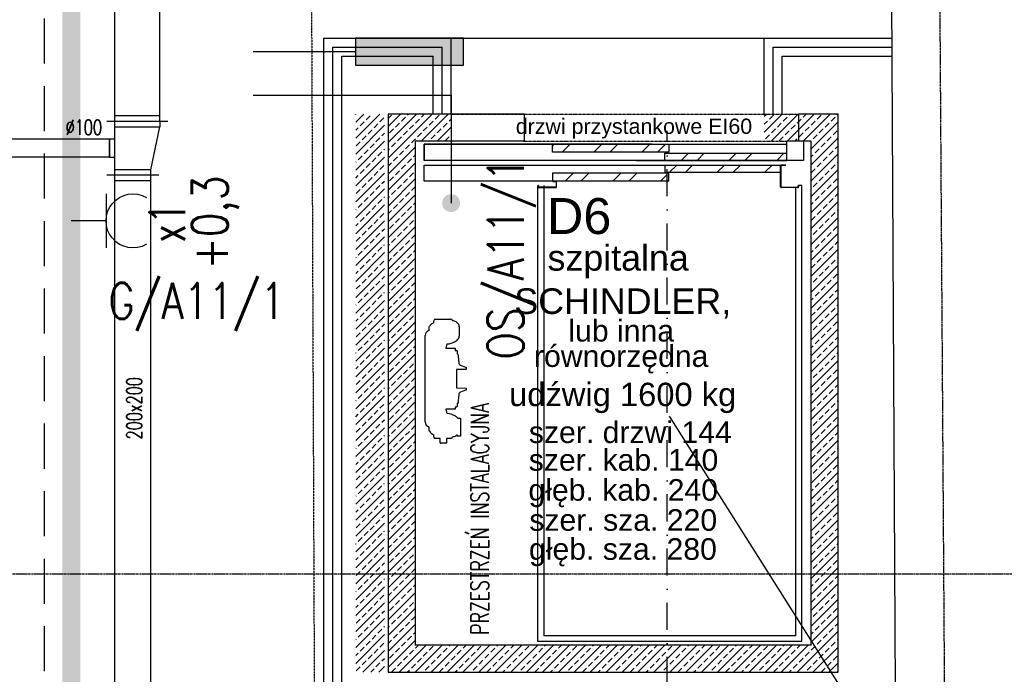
# Model space of a CAD drawing. Header units: inches. Extents: x -145354 to -97635, y 38777 to 78670.
# Tile 146 of 231: x -142160 to -141613, y 60538 to 60902. Entities that reach past the tile are written whole.
import ezdxf
from ezdxf.enums import TextEntityAlignment as Align

# ---------------------------------------------------------------- set-up
doc = ezdxf.new("R2010")
doc.units = ezdxf.units.IN
doc.header["$MEASUREMENT"] = 0
for name, pattern in [('CENTER', [2, 1.25, -0.25, 0.25, -0.25]), ('DASHDOT', [1, 0.5, -0.25, 0, -0.25]), ('DASHED2', [0.375, 0.25, -0.125]), ('DIVIDE', [31.75, 12.7, -6.35, 0, -6.35, 0, -6.35])]:
    doc.linetypes.add(name, pattern=pattern)
doc.layers.get('0').update_dxf_attribs({"color": 101})
for name, color, linetype in [('E35', 6, 'Continuous'), ('E50', 3, 'Continuous'), ('E50_kor', 3, 'Continuous'), ('Ins-went', 141, 'Continuous'), ('Opis-spadki', 61, 'Continuous'), ('Opis-wykonczen', 2, 'Continuous'), ('Os-osie glowne', 8, 'CENTER'), ('Sc-beton-hatch', 86, 'Continuous'), ('Sc-cegla pelna', 32, 'Continuous'), ('Sc-gk', 120, 'Continuous'), ('Sc-gk-hatch', 8, 'Continuous'), ('Sc-nad', 5, 'DASHED2'), ('Sc-nadproza kon', 5, 'DASHED2'), ('Sch-opis', 51, 'Continuous'), ('Suf-widok', 8, 'Continuous'), ('W-idok', 9, 'Continuous'), ('Wyp-meble', 155, 'Continuous')]:
    doc.layers.add(name, color=color, linetype=linetype)
doc.styles.add('ROMANS', font='romans', dxfattribs={"width": 0.85})
doc.styles.add('tab-bud$0$ROMANS', font='romans', dxfattribs={"width": 0.7})
doc.styles.add('TYTUL2', font='ARIAL.TTF')
doc.linetypes.add('BATTING', pattern='A,0.0001,-0.1,[134,ltypeshp.shx,S=0.1,R=0,X=-0.1,Y=0],-0.2,[134,ltypeshp.shx,S=0.1,R=180,X=0.1,Y=0],-0.1', length=0.4001)
pattern_1 = [(45, (-188741.938, 11195.726), (-13.258252, 13.258252), []), (45, (-188733.099, 11195.726), (-13.258252, 13.258252), [])]

# ---------------------------------------------------------------- blocks, each defined once
blk = doc.blocks.new('g2')
at = {"layer": 'E35'}
blk.add_line((15, 19.27), (-15, 19.27), dxfattribs=at)
blk.add_arc((0, 34.27), 15, 150, 30, dxfattribs=at)
at = {"layer": 'E50'}
blk.add_line((0, 19.27), (0, 0), dxfattribs=at)
blk = doc.blocks.new('w2')
h = blk.add_hatch()
h.set_pattern_fill('ANSI32', color=256, scale=50, style=0)
h.set_pattern_definition(pattern_1)
h.paths.add_polyline_path([(-144149.4, 50762.8), (-144150.36, 50762.8), (-144150.36, 50758.36), (-144149.4, 50758.36)])
h.paths.add_polyline_path([(-144150.36, 50762.8), (-144158.86, 50762.8), (-144212.56, 50762.8), (-144214.06, 50762.8), (-144214.06, 50758.36), (-144150.36, 50758.36)])
h = blk.add_hatch()
h.set_pattern_fill('ANSI32', color=256, scale=50, style=0)
h.set_pattern_definition(pattern_1)
h.paths.add_polyline_path([(-144083.86, 50753.8), (-144083.86, 50757.8), (-144150.36, 50757.8), (-144150.36, 50753.8)])
h = blk.add_hatch()
h.set_pattern_fill('ANSI32', color=256, scale=50, style=0)
h.set_pattern_definition(pattern_1)
h.paths.add_polyline_path([(-144087.36, 50751.3), (-144150.36, 50751.3), (-144150.36, 50747.3), (-144087.36, 50747.3)])
h.paths.add_polyline_path([(-144150.36, 50751.3), (-144151.6, 50751.3), (-144151.6, 50747.3), (-144150.36, 50747.3)])
h = blk.add_hatch()
h.set_pattern_fill('ANSI32', color=256, scale=50, style=0)
h.set_pattern_definition(pattern_1)
h.paths.add_polyline_path([(-144150.36, 50742.3), (-144150.36, 50746.74), (-144214.06, 50746.74), (-144214.06, 50742.3), (-144212.56, 50742.3), (-144212.17, 50742.3)])
for p, q in [((-144229.86, 50779.6), (-144305.36, 50779.6)), ((-144305.36, 50779.6), (-144305.36, 50469.6)), ((-144229.86, 50779.6), (-144229.86, 50764.6)), ((-144055.36, 50779.6), (-144077.36, 50779.6)), ((-144077.36, 50779.6), (-144077.36, 50764.6)), ((-144055.36, 50469.6), (-144055.36, 50779.6)), ((-144229.86, 50764.6), (-144290.36, 50764.6)), ((-144290.36, 50764.6), (-144290.36, 50484.6)), ((-144285.36, 50753.8), (-144285.36, 50762.8)), ((-144285.36, 50762.8), (-144285.36, 50753.8)), ((-144285.36, 50762.8), (-144212.56, 50762.8)), ((-144212.56, 50762.8), (-144285.36, 50762.8)), ((-144214.06, 50758.36), (-144214.06, 50762.8)), ((-144212.56, 50762.8), (-144158.86, 50762.8)), ((-144158.86, 50762.8), (-144212.56, 50762.8)), ((-144158.86, 50762.8), (-144083.86, 50762.8)), ((-144149.4, 50762.8), (-144149.4, 50758.36)), ((-144083.86, 50753.8), (-144083.86, 50764.6)), ((-144074.66, 50764.6), (-144083.86, 50764.6)), ((-144070.36, 50764.6), (-144077.36, 50764.6)), ((-144074.66, 50764.6), (-144074.66, 50753.8)), ((-144070.36, 50484.6), (-144070.36, 50764.6)), ((-144167.56, 50753.8), (-144285.36, 50753.8)), ((-144158.86, 50758.36), (-144214.06, 50758.36)), ((-144149.4, 50758.36), (-144214.06, 50758.36)), ((-144083.86, 50753.8), (-144167.56, 50753.8)), ((-144167.56, 50753.8), (-144083.86, 50753.8)), ((-144151.6, 50753.8), (-144151.6, 50757.8)), ((-144151.6, 50757.8), (-144083.86, 50757.8)), ((-144074.66, 50753.8), (-144083.86, 50753.8)), ((-144285.36, 50751.3), (-144087.36, 50751.3)), ((-144285.36, 50742.3), (-144285.36, 50751.3)), ((-144151.6, 50751.3), (-144151.6, 50747.3)), ((-144087.36, 50747.3), (-144087.36, 50751.3)), ((-144087.36, 50747.8), (-144087.36, 50750.74)), ((-144087.21, 50750.99), (-144087.21, 50739.11)), ((-144087.06, 50751.3), (-144084.36, 50751.3)), ((-144084.36, 50751.15), (-144087.05, 50751.15)), ((-144084.36, 50751.3), (-144084.36, 50751.15)), ((-144149.4, 50746.74), (-144214.06, 50746.74)), ((-144214.06, 50746.74), (-144214.06, 50742.3)), ((-144151.6, 50747.3), (-144087.36, 50747.3)), ((-144149.4, 50742.3), (-144149.4, 50746.74)), ((-144087.36, 50740.1), (-144087.36, 50747.3)), ((-144212.56, 50742.3), (-144285.36, 50742.3)), ((-144222.11, 50486.6), (-144222.11, 50739.9)), ((-144221.71, 50739.9), (-144221.86, 50739.9)), ((-144221.86, 50739.9), (-144221.86, 50739.1)), ((-144221.71, 50739.11), (-144221.71, 50739.9)), ((-144221.56, 50738.8), (-144212.17, 50738.8)), ((-144212.17, 50738.95), (-144221.55, 50738.95)), ((-144218.86, 50739.9), (-144218.86, 50489.85)), ((-144149.4, 50742.3), (-144214.06, 50742.3)), ((-144212.17, 50742.3), (-144213.86, 50742.3)), ((-144213.86, 50742.3), (-144213.86, 50742.15)), ((-144213.86, 50742.15), (-144212.17, 50742.15)), ((-144212.01, 50741.99), (-144212.01, 50739.11)), ((-144211.86, 50739.11), (-144211.86, 50741.99)), ((-144087.36, 50739.11), (-144087.36, 50741.89)), ((-144087.05, 50738.95), (-144077.67, 50738.95)), ((-144077.66, 50738.8), (-144087.05, 50738.8)), ((-144078.86, 50489.85), (-144078.86, 50738.8)), ((-144077.51, 50739.11), (-144077.51, 50739.9)), ((-144077.51, 50739.9), (-144077.36, 50739.9)), ((-144077.36, 50739.9), (-144077.36, 50739.1)), ((-144075.61, 50739.9), (-144077.36, 50739.9)), ((-144075.61, 50486.6), (-144075.61, 50739.9)), ((-144282.6, 50661.6), (-144282.41, 50661.65)), ((-144282.6, 50659.43), (-144282.6, 50661.6)), ((-144280.02, 50663.72), (-144280.02, 50664.82)), ((-144279.18, 50665.78), (-144270.42, 50665.78)), ((-144265.86, 50661.53), (-144265.86, 50656.3)), ((-144284.77, 50608.62), (-144284.77, 50656.58)), ((-144272.64, 50651.9), (-144273.33, 50649.6)), ((-144273.33, 50649.6), (-144268.01, 50649.6)), ((-144268.01, 50649.6), (-144268.01, 50648.36)), ((-144268.01, 50648.36), (-144267.31, 50648.36)), ((-144267.01, 50648.06), (-144267.01, 50646.59)), ((-144266.36, 50645.8), (-144266.36, 50644.9)), ((-144266.36, 50644.9), (-144266.1, 50641.48)), ((-144265.1, 50640.05), (-144262.31, 50639.01)), ((-144262.31, 50639.01), (-144262.01, 50639)), ((-144262.01, 50639), (-144262.01, 50637.8)), ((-144262.01, 50637.8), (-144267.36, 50637.65)), ((-144267.36, 50637.65), (-144267.36, 50627.56)), ((-144267.36, 50627.56), (-144262.01, 50627.4)), ((-144266.1, 50623.73), (-144266.36, 50620.3)), ((-144262.31, 50626.19), (-144265.1, 50625.16)), ((-144262.01, 50626.2), (-144262.31, 50626.19)), ((-144262.01, 50627.4), (-144262.01, 50626.2)), ((-144267.01, 50618.62), (-144267.01, 50617.15)), ((-144266.36, 50620.3), (-144266.36, 50619.4)), ((-144268.01, 50615.61), (-144273.33, 50615.61)), ((-144273.33, 50615.61), (-144272.64, 50613.3)), ((-144267.31, 50616.85), (-144268.01, 50616.85)), ((-144268.01, 50616.85), (-144268.01, 50615.61)), ((-144266.63, 50610.73), (-144265.17, 50610.73)), ((-144265.17, 50610.73), (-144265.17, 50600.78)), ((-144282.6, 50603.6), (-144282.6, 50605.78)), ((-144282.41, 50603.55), (-144282.6, 50603.6)), ((-144280.02, 50600.38), (-144280.02, 50601.48)), ((-144267.53, 50601.02), (-144267.53, 50601.02)), ((-144266.92, 50600.78), (-144266.92, 50601.55)), ((-144265.17, 50600.78), (-144266.92, 50600.78)), ((-144276.51, 50599.42), (-144279.18, 50599.42)), ((-144279.18, 50599.42), (-144279.18, 50599.42)), ((-144276.51, 50597.07), (-144276.51, 50599.42)), ((-144273.24, 50596.77), (-144276.21, 50596.77)), ((-144272.94, 50599.42), (-144272.94, 50597.07)), ((-144270.42, 50599.42), (-144272.94, 50599.42)), ((-144269.59, 50600.38), (-144269.59, 50600.38)), ((-144305.36, 50469.6), (-144055.36, 50469.6))]:
    blk.add_line(p, q)
for points in [[(-144075.61, 50486.6), (-144222.11, 50486.6)], [(-144078.86, 50489.85), (-144218.86, 50489.85)], [(-144070.36, 50484.6), (-144290.36, 50484.6)]]:
    blk.add_lwpolyline(points)
for centre, radius, start, end in [((-144087.06, 50751), 0.3, 90, 180), ((-144087.05, 50750.99), 0.16, 90, 180), ((-144221.56, 50739.1), 0.3, 180, 270), ((-144221.55, 50739.11), 0.16, 180, 270), ((-144212.17, 50741.99), 0.31, 0, 90), ((-144212.17, 50741.99), 0.16, 0, 90), ((-144212.17, 50739.11), 0.16, 270, 0), ((-144212.17, 50739.11), 0.31, 270, 0), ((-144087.05, 50739.11), 0.31, 180, 270), ((-144087.05, 50739.11), 0.16, 180, 270), ((-144077.67, 50739.11), 0.16, 270, 0), ((-144077.66, 50739.1), 0.3, 270, 0), ((-144277.94, 50658.91), 5.25, 113.354, 148.4275), ((-144279.05, 50664.82), 0.969, 97.7862, 180), ((-144270.56, 50664.82), 0.969, 359.961, 81.59), ((-144269.88, 50660.25), 4.58, 59.0774, 86.3482), ((-144270.82, 50659.76), 5.51, 31.5633, 53.3824), ((-144268.64, 50661.48), 2.77, 0.9102, 24.6865), ((-144281.82, 50656.58), 2.95, 105.3846, 180), ((-144268.64, 50656.34), 2.77, 335.3135, 359.0898), ((-144273.88, 50664.22), 12.38, 275.766, 297.7749), ((-144270.82, 50658.07), 5.51, 299.3678, 328.4367), ((-144267.31, 50648.06), 0.3, 0, 90), ((-144267.16, 50645.8), 0.8, 0, 79.1931), ((-144264.41, 50641.6), 1.7, 184.2513, 246.0178), ((-144264.41, 50623.6), 1.7, 113.9822, 175.7487), ((-144267.31, 50617.15), 0.3, 270, 0), ((-144267.16, 50619.4), 0.8, 280.8069, 0), ((-144273.88, 50600.99), 12.38, 62.2251, 84.234), ((-144270.82, 50607.13), 5.51, 40.6842, 60.6322), ((-144281.82, 50608.62), 2.95, 180, 254.6154), ((-144277.94, 50606.3), 5.25, 211.5725, 246.646), ((-144269.88, 50604.95), 4.58, 273.7195, 300.9226), ((-144270.82, 50605.45), 5.51, 306.6176, 315.0158), ((-144279.05, 50600.38), 0.969, 180, 262.2138), ((-144276.21, 50597.07), 0.3, 180, 270), ((-144273.24, 50597.07), 0.3, 270, 0), ((-144270.56, 50600.38), 0.969, 278.41, 359.961)]:
    blk.add_arc(centre, radius, start, end)
at = {"layer": 'W-idok', "linetype": 'DASHDOT', "ltscale": 30}
blk.add_line((-144150.36, 50463.1), (-144150.36, 50770.3), dxfattribs=at)

msp = doc.modelspace()

# ---------------------------------------------------------------- hatches: boundary and pattern name
at = {"layer": 'E50'}
msp.add_hatch(color=256, dxfattribs=at).paths.add_polyline_path([(-141973.2, 60891.55), (-141973.2, 60876.55), (-141913.2, 60876.55), (-141913.2, 60891.55)])
at = {"layer": 'Sc-beton-hatch'}
h = msp.add_hatch(dxfattribs=at)
h.set_pattern_fill('ANSI33', color=256, scale=25, style=0)
h.set_pattern_definition([(45, (179.986, 17435.383), (-4.41941738, 4.41941738), []), (45, (184.405, 17435.383), (-4.41941738, 4.41941738), [3.125, -1.5625])])
h.paths.add_polyline_path([(-141957.01, 60849.45), (-141973.01, 60849.45), (-141973.01, 60539.45), (-141957.01, 60539.45)])
h = msp.add_hatch(dxfattribs=at)
h.set_pattern_fill('ANSI33', color=256, scale=25, style=0)
h.set_pattern_definition([(45, (-563.8086, 18244.6077), (-4.41941738, 4.41941738), []), (45, (-559.389, 18244.6077), (-4.41941738, 4.41941738), [3.125, -1.5625])])
h.paths.add_polyline_path([(-141705.01, 60849.45), (-141746.01, 60849.45), (-141746.01, 60834.45), (-141720.01, 60834.45), (-141720.01, 60554.45), (-141824.01, 60554.45), (-141824.01, 60539.45), (-141705.01, 60539.45)])
h.paths.add_polyline_path([(-141920.01, 60834.45), (-141920.01, 60849.45), (-141955.01, 60849.45), (-141955.01, 60539.45), (-141824.01, 60539.45), (-141824.01, 60554.45), (-141940.01, 60554.45), (-141940.01, 60834.45)])

# ---------------------------------------------------------------- linework, layer by layer
at = {"layer": 'E35'}
msp.add_line((-141483.65, 60183.75), (-141798.72, 60681.74), dxfattribs=at)
at = {"layer": 'E50'}
for p, q in [((-141973.2, 60884.05), (-142030, 60884.05)), ((-142030, 60860), (-141920, 60860)), ((-141920, 60860), (-141920, 60800))]:
    msp.add_line(p, q, dxfattribs=at)
at = {"layer": 'E50', "const_width": 10}
msp.add_lwpolyline([(-142130.98, 61300), (-142130.98, 58640)], dxfattribs=at)
at = {"layer": 'E50'}
msp.add_lwpolyline([(-141913.2, 60891.55), (-141973.2, 60891.55), (-141973.2, 60876.55), (-141913.2, 60876.55)], close=True, dxfattribs=at)
at = {"layer": 'E50', "const_width": 5}
msp.add_lwpolyline([(-141922.5, 60800, 1), (-141917.5, 60800, 1)], format="xyb", close=True, dxfattribs=at)
at = {"layer": 'E50_kor', "linetype": 'DASHED2', "ltscale": 100}
msp.add_line((-142145.98, 61315), (-142145.98, 58640), dxfattribs=at)
at = {"layer": 'Ins-went'}
for p, q in [((-142106.82, 60845.44), (-142106.82, 61191.37)), ((-142106.82, 60852.47), (-142106.82, 61191.37)), ((-142081.82, 60845.44), (-142081.82, 61191.37)), ((-142081.82, 60852.47), (-142081.82, 61191.37)), ((-142111.32, 60845.44), (-142077.32, 60845.44)), ((-142081.82, 60848.44), (-142106.82, 60848.44)), ((-142106.82, 60815.44), (-142106.82, 60845.44)), ((-142081.82, 60845.44), (-142081.82, 60842.44)), ((-142106.82, 60842.44), (-142081.82, 60842.44)), ((-142086.82, 60818.44), (-142081.82, 60842.44)), ((-142109.82, 60835.44), (-142511.42, 60835.44)), ((-142109.82, 60825.44), (-142109.82, 60835.44)), ((-142106.82, 60835.44), (-142109.82, 60835.44)), ((-142109.82, 60835.44), (-142109.82, 60825.44)), ((-142109.82, 60825.44), (-142511.42, 60825.44)), ((-142109.82, 60825.44), (-142106.82, 60825.44)), ((-142106.82, 60484.8), (-142106.82, 60822.47)), ((-142086.82, 60818.44), (-142106.82, 60818.44)), ((-142086.82, 60815.44), (-142086.82, 60818.44)), ((-142082.32, 60815.44), (-142111.32, 60815.44)), ((-142086.82, 60484.8), (-142086.82, 60815.44)), ((-142086.82, 60812.44), (-142106.82, 60812.44))]:
    msp.add_line(p, q, dxfattribs=at)
at = {"layer": 'Os-osie glowne'}
for p, q in [((-141628.55, 57943.12), (-141656.35, 62104.61)), ((-143199.2, 60594.14), (-138010.68, 60594.14))]:
    msp.add_line(p, q, dxfattribs=at)
at = {"layer": 'Sc-cegla pelna'}
msp.add_lwpolyline([(-141676.64, 61158.54), (-141673.24, 60529.45)], dxfattribs=at)
at = {"layer": 'Sc-gk'}
for p, q in [((-141990.76, 60891.55), (-141920.01, 60891.55)), ((-141990.76, 60520.55), (-141990.76, 60891.55)), ((-141920.01, 60849.45), (-141920.01, 60891.55)), ((-141746.01, 60891.55), (-141675.19, 60891.55)), ((-141746.01, 60849.45), (-141746.01, 60891.55)), ((-141980.76, 60881.55), (-141930.01, 60881.55)), ((-141980.76, 60520.55), (-141980.76, 60881.55)), ((-141930.01, 60849.45), (-141930.01, 60881.55)), ((-141736.01, 60881.55), (-141675.14, 60881.55)), ((-141736.01, 60849.45), (-141736.01, 60881.55))]:
    msp.add_line(p, q, dxfattribs=at)
at = {"layer": 'Sc-gk-hatch', "linetype": 'BATTING', "ltscale": 0.22}
for p, q in [((-141985.76, 60886.55), (-141925.01, 60886.55)), ((-141985.76, 60520.55), (-141985.76, 60886.55)), ((-141925.01, 60849.45), (-141925.01, 60886.55)), ((-141741.01, 60886.55), (-141675.19, 60886.55)), ((-141741.01, 60849.45), (-141741.01, 60886.55))]:
    msp.add_line(p, q, dxfattribs=at)
at = {"layer": 'Sc-nad'}
msp.add_line((-141920.01, 60891.55), (-141746.01, 60891.55), dxfattribs=at)
at = {"layer": 'Sc-nadproza kon', "linetype": 'DASHDOT', "ltscale": 0.5}
for points in [[(-141920.01, 60849.45), (-141727.01, 60849.45)], [(-141880.01, 60834.45), (-141733.51, 60834.45)]]:
    msp.add_lwpolyline(points, dxfattribs=at)
at = {"layer": 'Suf-widok', "linetype": 'DIVIDE', "ltscale": 0.02}
msp.add_lwpolyline([(-142188.15, 61158.54), (-141998.53, 61158.54), (-141988.47, 58631.43), (-142174.44, 58632.13)], dxfattribs=at)

# ---------------------------------------------------------------- block references
at = {"layer": 'E35', "xscale": -1, "rotation": 270.0000000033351}
msp.add_blockref('g2', (-142130.98, 60790.11), dxfattribs=at)
at = {"layer": 'Wyp-meble'}
msp.add_blockref('w2', (2350.35, 10069.85), dxfattribs=at)

# ---------------------------------------------------------------- texts
at = {"layer": 'E35', "style": 'ROMANS'}
for s, rotation, width, p in [('OS/A11/1', 89.9961, 0.8, (-141888.27, 60769.43)), ('+0,3', 90, 0.8, (-142051.01, 60789.24)), ('x1', 90, 0.7, (-142077.65, 60789.18)), ('G/A11/1', 0, 0.8, (-142061.32, 60744.21))]:
    msp.add_text(s, height=20, rotation=rotation, dxfattribs=dict(at, width=width)).set_placement(p, align=Align.MIDDLE)
at = {"layer": 'Ins-went', "style": 'tab-bud$0$ROMANS', "width": 0.7}
msp.add_text('%%c100', height=8.424, dxfattribs=at).set_placement((-142134.14, 60837.89))
msp.add_text('200x200', height=8.424, rotation=90, dxfattribs=at).set_placement((-142091.84, 60668.72))
at = {"layer": 'Opis-spadki', "style": 'TYTUL2'}
for s, height, p in [('D6', 20, (-141848.87, 60792.82)), ('szpitalna', 14.239, (-141827.2, 60767.86)), ('SCHINDLER,', 14.239, (-141824.66, 60744.32)), ('lub inna', 12, (-141825.5, 60729.35)), ('równorzędna', 12, (-141825.5, 60713.62)), ('udźwig 1600 kg', 13, (-141824.69, 60692.23)), ('szer. drzwi 144', 12, (-141820.44, 60672.97)), ('szer. kab. 140', 12, (-141824.22, 60657.59)), ('głęb. kab. 240', 12, (-141824.39, 60639.2)), ('szer. sza. 220', 12, (-141824.39, 60624)), ('głęb. sza. 280', 12, (-141824.56, 60606.37))]:
    msp.add_text(s, height=height, dxfattribs=at).set_placement(p, align=Align.MIDDLE)
at = {"layer": 'Opis-wykonczen', "insert": (-141884.08, 60846.93), "char_height": 8.5, "width": 171.4061, "attachment_point": 1, "style": 'TYTUL2'}
msp.add_mtext('drzwi przystankowe EI60', dxfattribs=at)
at = {"layer": 'Sch-opis', "style": 'ROMANS', "width": 0.7}
msp.add_text('PRZESTRZEŃ INSTALACYJNA', height=10, rotation=90, dxfattribs=at).set_placement((-141899.1, 60560.21))

doc.saveas('drawing.dxf')
